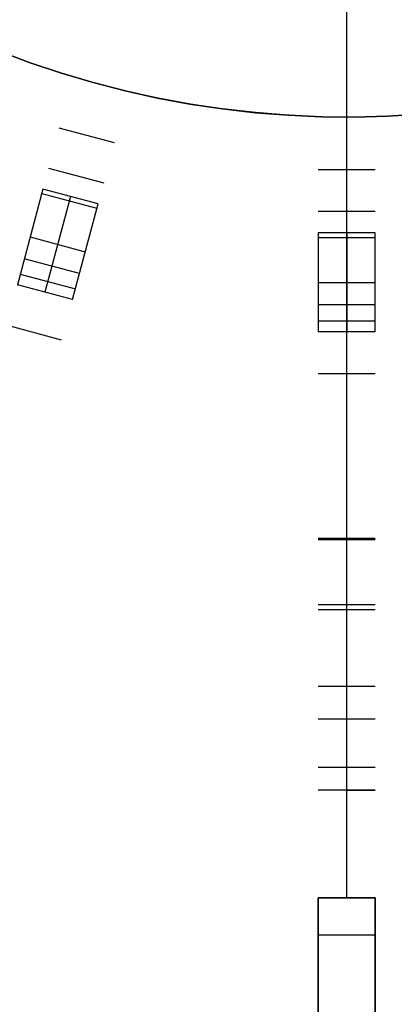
# Model space of a CAD drawing. Header units: millimetres. Extents: x 219 to 1209, y -2752 to -1762.
# Tile 7 of 27: x 645 to 724, y -2643 to -2437. Entities that reach past the tile are written whole.
import ezdxf

# ---------------------------------------------------------------- set-up
doc = ezdxf.new("R2010")
doc.units = ezdxf.units.MM

msp = doc.modelspace()

# ---------------------------------------------------------------- linework, layer by layer
at = {"extrusion": (-2.49999999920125e-05, 3.291312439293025e-06, 0.9999999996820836)}
msp.add_lwpolyline([(914.1055923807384, -2257.146629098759), (913.9849976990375, -2264.090931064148), (913.6233590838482, -2271.026858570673), (913.0211126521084, -2277.946047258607), (912.1789846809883, -2284.840152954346), (911.0979907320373, -2291.700861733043), (909.779434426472, -2298.519899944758), (908.224905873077, -2305.289044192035), (906.4362797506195, -2312.000131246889), (904.4157130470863, -2318.64506789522), (902.1656424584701, -2325.215840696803), (899.688781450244, -2331.704525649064), (896.988116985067, -2338.103297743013), (894.0669059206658, -2344.404440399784), (890.928671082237, -2350.600354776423), (887.5771970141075, -2356.683568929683), (884.0165254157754, -2362.646746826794), (880.2509502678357, -2368.482697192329), (876.2850126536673, -2374.184382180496), (872.1234952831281, -2379.74492586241), (867.7714167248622, -2385.157622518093), (863.2340253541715, -2390.415944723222), (858.5167930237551, -2395.513551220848), (853.6254084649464, -2400.444294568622), (848.5657704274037, -2405.202228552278), (843.3439805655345, -2409.781615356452), (837.9663360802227, -2414.176932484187), (832.4393221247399, -2418.382879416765), (826.7696039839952, -2422.394384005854), (820.9640190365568, -2426.206608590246), (815.0295685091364, -2429.814955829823), (808.9734090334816, -2433.215074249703), (802.80284401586, -2436.402863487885), (796.5253148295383, -2439.374479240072), (790.148391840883, -2442.126337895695), (783.6797652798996, -2444.655120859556), (777.1272359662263, -2446.957778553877), (770.4987059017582, -2449.031534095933), (763.8021687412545, -2450.873886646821), (757.0457001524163, -2452.482614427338), (750.237448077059, -2453.855777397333), (743.38562290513, -2454.991719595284), (736.4984875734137, -2455.889071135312), (729.5843476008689, -2456.546749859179), (722.651541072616, -2456.963962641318), (715.7084285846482, -2457.140206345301), (708.7633831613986, -2457.075268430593), (701.824780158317, -2456.769227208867), (694.9009871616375, -2456.222451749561), (688.000353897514, -2455.435601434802), (681.1312021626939, -2454.409625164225), (674.3018157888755, -2453.145760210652), (667.5204306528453, -2451.645530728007), (660.7952247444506, -2449.910745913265), (654.1343083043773, -2447.943497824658), (647.5457140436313, -2445.746158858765), (641.0373874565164, -2443.321378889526), (634.6171772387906, -2440.672082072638), (628.292825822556, -2437.801463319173), (622.0719600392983, -2434.712984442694), (615.9620819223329, -2431.410369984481), (609.9705596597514, -2427.897602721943), (604.1046187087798, -2424.178918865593), (598.3713330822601, -2420.258802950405), (592.7776168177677, -2416.141982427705), (587.3302156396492, -2411.833421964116), (582.0356988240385, -2407.338317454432), (576.9004512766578, -2402.662089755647), (571.9306658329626, -2397.810378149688), (567.1323357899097, -2392.789033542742), (562.5112476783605, -2387.604111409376), (558.0729742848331, -2382.261864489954), (553.8228679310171, -2376.768735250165), (549.7660540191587, -2371.131348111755), (545.9074248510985, -2365.35650146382), (542.2516337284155, -2359.451159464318), (538.8030893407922, -2353.422443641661), (535.56595044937, -2347.277624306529), (532.5441208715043, -2341.024111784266), (529.7412447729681, -2334.669447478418), (527.1607022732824, -2328.221294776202), (524.8056053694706, -2321.687429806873), (522.678794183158, -2315.075732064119), (520.7828335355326, -2308.394174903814), (519.1200098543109, -2301.650815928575), (517.6923284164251, -2294.853787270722), (516.5015109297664, -2288.011285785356), (515.5489934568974, -2281.131563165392), (514.8359246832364, -2274.222915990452), (514.3631645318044, -2267.293675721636), (514.1312831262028, -2260.352198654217), (514.1405601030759, -2253.406855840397), (514.3909842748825, -2246.466022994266), (514.882253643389, -2239.538070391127), (515.6137757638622, -2232.631352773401), (516.5846684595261, -2225.754199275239), (517.7937608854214, -2218.914903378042), (519.2395949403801, -2212.121712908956), (520.9204270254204, -2205.38282009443)], dxfattribs=at)
at = {"extrusion": (2.499999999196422e-05, -3.291312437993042e-06, 0.9999999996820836)}
msp.add_lwpolyline([(520.9334770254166, -2205.384538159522), (519.2526449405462, -2212.123430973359), (517.806810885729, -2218.916621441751), (516.5977184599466, -2225.755917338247), (515.6268257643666, -2232.633070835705), (514.8953036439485, -2239.539788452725), (514.4040342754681, -2246.467741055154), (514.1536101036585, -2253.408573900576), (514.1443331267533, -2260.353916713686), (514.3762145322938, -2267.295393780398), (514.8489746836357, -2274.224634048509), (515.5620434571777, -2281.133281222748), (516.514560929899, -2288.013003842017), (517.7053784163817, -2294.855505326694), (519.1330598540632, -2301.652533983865), (520.7958835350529, -2308.395892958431), (522.6918441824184, -2315.077450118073), (524.8186553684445, -2321.689147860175), (527.1737522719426, -2328.223012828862), (529.7542947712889, -2334.67116553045), (532.5571708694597, -2341.025829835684), (535.579000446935, -2347.279342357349), (538.8161393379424, -2353.424161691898), (542.2646837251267, -2359.452877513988), (545.9204748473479, -2365.358219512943), (549.7791040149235, -2371.133066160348), (553.8359179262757, -2376.77045329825), (558.0860242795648, -2382.26358253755), (562.524297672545, -2387.605829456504), (567.1453857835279, -2392.790751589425), (571.9437158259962, -2397.812096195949), (576.9135012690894, -2402.66380780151), (582.0487488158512, -2407.340035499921), (587.343265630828, -2411.835140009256), (592.7906668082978, -2416.143700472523), (598.3843830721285, -2420.260520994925), (604.1176686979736, -2424.180636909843), (609.9836096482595, -2427.899320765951), (615.9751319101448, -2431.412088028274), (622.0850100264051, -2434.7147024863), (628.3058758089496, -2437.803181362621), (634.6302272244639, -2440.673800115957), (641.0504374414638, -2443.323096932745), (647.5587640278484, -2445.747876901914), (654.1473582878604, -2447.945215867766), (660.8082747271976, -2449.912463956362), (667.533480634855, -2451.647248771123), (674.3148657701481, -2453.147478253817), (681.1442521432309, -2454.411343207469), (688.0134038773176, -2455.437319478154), (694.9140371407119, -2456.224169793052), (701.8378301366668, -2456.770945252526), (708.7764331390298, -2457.07698647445), (715.7214785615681, -2457.141924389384), (722.664591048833, -2456.965680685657), (729.5973975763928, -2456.548467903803), (736.5115375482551, -2455.890789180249), (743.3986728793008, -2454.993437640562), (750.250498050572, -2453.857495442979), (757.0587501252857, -2452.484332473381), (763.8152187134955, -2450.875604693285), (770.5117558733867, -2449.033252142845), (777.1402859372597, -2446.959496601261), (783.6928152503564, -2444.656838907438), (790.1614418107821, -2442.128055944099), (796.5383647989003, -2439.37619728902), (802.8158939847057, -2436.4045815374), (808.9864590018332, -2433.216792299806), (815.0426184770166, -2429.816673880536), (820.9770690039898, -2426.208326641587), (826.7826539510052, -2422.396102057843), (832.4523720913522, -2418.38459746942), (837.9793860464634, -2414.178650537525), (843.3570305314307, -2409.783333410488), (848.5788203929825, -2405.203946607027), (853.6384584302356, -2400.446012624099), (858.5298429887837, -2395.515269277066), (863.2470753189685, -2390.417662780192), (867.7844666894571, -2385.159340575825), (872.1365452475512, -2379.746643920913), (876.2980626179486, -2374.186100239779), (880.2640002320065, -2368.484415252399), (884.0295753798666, -2362.648464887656), (887.5902469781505, -2356.685286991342), (890.9417210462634, -2350.602072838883), (894.0799558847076, -2344.406158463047), (897.001166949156, -2338.105015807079), (899.7018314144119, -2331.706243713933), (902.1786924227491, -2325.217558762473), (904.4287630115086, -2318.64678596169), (906.4493297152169, -2312.001849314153), (908.2379558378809, -2305.290762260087), (909.7924843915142, -2298.521618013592), (911.1110406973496, -2291.702579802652), (912.1920346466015, -2284.84187102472), (913.0341626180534, -2277.947765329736), (913.6364090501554, -2271.028576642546), (913.9980476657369, -2264.092649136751), (914.1186423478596, -2257.148347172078)], dxfattribs=at)
for points in [[(714.1119674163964, -2621.147468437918), (714.1119674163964, -2267.147468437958)], [(714.1119674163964, -2621.147468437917), (714.1119674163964, -2267.147468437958)], [(729.7172682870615, -2456.53772543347), (722.7876770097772, -2456.959209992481), (715.8476321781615, -2457.139936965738), (708.9054960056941, -2457.079688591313), (701.9696332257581, -2456.778537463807), (695.0484010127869, -2456.23684644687), (688.1501389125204, -2455.455268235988), (681.2831587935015, -2454.43474457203), (674.4557348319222, -2453.176505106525), (667.6760935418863, -2451.682065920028), (660.9524038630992, -2449.95322769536), (654.2927673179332, -2447.992073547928), (647.7052082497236, -2445.80096651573), (641.1976641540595, -2443.38254671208), (634.7779761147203, -2440.739728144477), (628.4538793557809, -2437.875695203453), (622.2329939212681, -2434.793898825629)], [(714.1119674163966, -2621.147468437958), (714.1119674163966, -2457.147468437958)], [(714.1119674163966, -2621.147468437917), (714.1119674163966, -2457.147468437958)], [(665.2748175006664, -2462.592413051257), (653.6837075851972, -2459.486584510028)], [(651.4373379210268, -2467.870150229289), (663.0284478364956, -2470.975978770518)], [(720.1119674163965, -2468.232030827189), (708.1119674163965, -2468.232030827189)], [(650.2576525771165, -2472.272795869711), (644.8767881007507, -2492.354455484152)], [(661.8487624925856, -2475.378624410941), (650.2576525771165, -2472.272795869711)], [(650.012334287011, -2473.188336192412), (661.6034442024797, -2476.294164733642)], [(656.053207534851, -2473.825710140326), (650.672343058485, -2493.907369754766)], [(656.4678980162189, -2495.460284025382), (661.8487624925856, -2475.378624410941)], [(708.1119674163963, -2476.911336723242), (720.1119674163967, -2476.911336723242)], [(647.5672203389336, -2482.313625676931), (659.1583302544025, -2485.419454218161)], [(708.1119674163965, -2481.469290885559), (708.1119674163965, -2502.259354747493)], [(720.1119674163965, -2481.469290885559), (708.1119674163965, -2481.469290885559)], [(708.1119674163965, -2482.417127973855), (720.1119674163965, -2482.417127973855)], [(714.1119674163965, -2481.469290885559), (714.1119674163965, -2502.259354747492)], [(720.1119674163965, -2502.259354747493), (720.1119674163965, -2481.469290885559)], [(657.9320709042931, -2489.995916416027), (646.340960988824, -2486.890087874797)], [(645.4770838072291, -2490.11412140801), (657.0681937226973, -2493.21994994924)], [(656.4678980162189, -2495.460284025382), (644.8767881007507, -2492.354455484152)], [(708.1119674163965, -2491.864322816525), (720.1119674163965, -2491.864322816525)], [(720.1119674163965, -2496.602225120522), (708.1119674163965, -2496.602225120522)], [(654.1875765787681, -2503.970559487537), (642.5964666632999, -2500.864730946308)], [(708.1119674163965, -2499.939990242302), (720.1119674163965, -2499.939990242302)], [(720.1119674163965, -2502.259354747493), (708.1119674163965, -2502.259354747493)], [(720.1119674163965, -2511.069840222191), (708.1119674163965, -2511.069840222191)], [(708.1119674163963, -2545.597895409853), (720.1119674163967, -2545.597895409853)], [(720.1119674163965, -2545.90382899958), (708.1119674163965, -2545.90382899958)], [(720.1119674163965, -2559.597895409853), (708.1119674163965, -2559.597895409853)], [(714.1119674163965, -2593.742869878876), (714.1119674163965, -2559.597895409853)], [(708.1119674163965, -2560.543729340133), (720.1119674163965, -2560.543729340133)], [(708.1119674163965, -2576.670382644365), (720.1119674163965, -2576.670382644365)], [(708.1119674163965, -2583.525648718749), (720.1119674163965, -2583.525648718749)], [(720.1119674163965, -2593.742869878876), (708.1119674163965, -2593.742869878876)], [(720.1119674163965, -2598.470462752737), (708.1119674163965, -2598.470462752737)], [(714.1119674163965, -2598.470462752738), (720.1119674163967, -2598.470462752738)], [(720.1119674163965, -2621.147468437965), (708.1119674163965, -2621.147468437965)], [(720.1119674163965, -2621.147468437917), (708.1119674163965, -2621.147468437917)], [(720.1119674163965, -2621.147468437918), (708.1119674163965, -2621.147468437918)], [(720.1119674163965, -2621.147468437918), (708.1119674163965, -2621.147468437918)], [(708.1119674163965, -2645.147468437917), (708.1119674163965, -2621.147468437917)], [(708.1119674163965, -2621.147468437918), (708.1119674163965, -2645.147468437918)], [(720.1119674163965, -2621.147468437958), (708.1119674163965, -2621.147468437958)], [(720.1119674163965, -2621.147468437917), (708.1119674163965, -2621.147468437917)], [(708.1119674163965, -2645.147468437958), (708.1119674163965, -2621.147468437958)], [(708.1119674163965, -2645.147468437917), (708.1119674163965, -2621.147468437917)], [(708.1119674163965, -2621.147468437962), (720.1119674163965, -2621.147468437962)], [(708.1119674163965, -2621.147468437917), (720.1119674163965, -2621.147468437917)], [(708.1119674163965, -2621.147468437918), (720.1119674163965, -2621.147468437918)], [(708.1119674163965, -2621.147468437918), (708.1119674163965, -2737.60635386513)], [(720.1119674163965, -2621.147468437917), (720.1119674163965, -2645.147468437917)], [(720.1119674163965, -2645.147468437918), (720.1119674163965, -2621.147468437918)], [(720.1119674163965, -2621.147468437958), (720.1119674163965, -2645.147468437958)], [(720.1119674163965, -2645.147468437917), (720.1119674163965, -2621.147468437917)], [(720.1119674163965, -2621.147468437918), (720.1119674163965, -2737.606353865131)], [(708.1119674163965, -2628.861170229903), (720.1119674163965, -2628.861170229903)]]:
    msp.add_lwpolyline(points)
at = {"extrusion": (1, 0, 0)}
for points in [[(-2457.147468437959, -254.99), (-2457.147468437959, -267.01)], [(-2468.232030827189, -18.55795416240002), (-2468.082323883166, -18.09745219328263), (-2467.948631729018, -17.63204845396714), (-2467.83111430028, -17.16229970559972), (-2467.729912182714, -16.68876790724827), (-2467.64514644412, -16.21201954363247), (-2467.576918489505, -15.73262494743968), (-2467.525309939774, -15.25115761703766), (-2467.490382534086, -14.76819353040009), (-2467.472178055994, -14.28431045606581), (-2467.470718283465, -13.80008726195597), (-2467.486004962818, -13.31610322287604), (-2467.518019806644, -12.83293732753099), (-2467.566724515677, -12.35116758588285), (-2467.632060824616, -11.87137033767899), (-2467.713950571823, -11.39411956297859), (-2467.812295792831, -10.91998619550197), (-2467.926978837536, -10.44953743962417), (-2468.057862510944, -9.98333609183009), (-2468.204790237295, -9.521939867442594), (-2468.367586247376, -9.065900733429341), (-2468.546055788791, -8.615764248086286), (-2468.739985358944, -8.172068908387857), (-2468.949142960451, -7.735345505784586), (-2469.17327837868, -7.306116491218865), (-2469.412123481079, -6.88489535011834), (-2469.665392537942, -6.472185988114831), (-2469.93278256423, -6.068482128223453), (-2470.21397368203, -5.674266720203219), (-2470.50862950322, -5.290011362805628), (-2470.816397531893, -4.916175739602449), (-2471.13690958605, -4.553207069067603), (-2471.469782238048, -4.201539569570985), (-2471.814617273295, -3.86159393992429), (-2472.171002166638, -3.533776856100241), (-2472.53851057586, -3.218480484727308), (-2472.916702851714, -2.916082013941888), (-2473.305126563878, -2.626943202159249), (-2473.703317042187, -2.351409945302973), (-2474.110797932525, -2.089811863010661), (-2474.527081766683, -1.842461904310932), (-2474.951670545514, -1.609655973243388), (-2475.384056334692, -1.391672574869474), (-2475.823721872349, -1.188772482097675), (-2476.270141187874, -1.001198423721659), (-2476.722780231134, -0.8291747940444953), (-2477.181097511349, -0.6729073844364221), (-2477.644544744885, -0.5325831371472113), (-2478.112567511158, -0.4083699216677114), (-2478.584605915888, -0.3004163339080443), (-2479.060095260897, -0.20885151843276), (-2479.538466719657, -0.1337850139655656), (-2480.019148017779, -0.07530662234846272), (-2480.501564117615, -0.03348630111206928), (-2480.985137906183, -0.008374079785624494), (-2481.469290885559, -4.68123317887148e-11)], [(-2496.602225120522, -100.9509810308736), (-2468.232030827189, -18.55795416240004)], [(-2468.232030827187, -18.55795416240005), (-2468.082323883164, -18.09745219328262), (-2467.948631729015, -17.63204845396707), (-2467.831114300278, -17.1622997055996), (-2467.729912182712, -16.6887679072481), (-2467.645146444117, -16.21201954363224), (-2467.576918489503, -15.7326249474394), (-2467.525309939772, -15.25115761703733), (-2467.490382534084, -14.76819353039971), (-2467.472178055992, -14.28431045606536), (-2467.470718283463, -13.80008726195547), (-2467.486004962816, -13.31610322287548), (-2467.518019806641, -12.83293732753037), (-2467.566724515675, -12.35116758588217), (-2467.632060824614, -11.87137033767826), (-2467.713950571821, -11.3941195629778), (-2467.812295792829, -10.91998619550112), (-2467.926978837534, -10.44953743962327), (-2468.057862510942, -9.983336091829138), (-2468.204790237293, -9.52193986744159), (-2468.367586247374, -9.06590073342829), (-2468.546055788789, -8.615764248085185), (-2468.739985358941, -8.172068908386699), (-2468.949142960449, -7.735345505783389), (-2469.173278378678, -7.306116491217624), (-2469.412123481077, -6.884895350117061), (-2469.66539253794, -6.472185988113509), (-2469.932782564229, -6.06848212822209), (-2470.213973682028, -5.674266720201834), (-2470.508629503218, -5.290011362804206), (-2470.816397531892, -4.916175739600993), (-2471.136909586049, -4.553207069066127), (-2471.469782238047, -4.201539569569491), (-2471.814617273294, -3.861593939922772), (-2472.171002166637, -3.533776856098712), (-2472.538510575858, -3.218480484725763), (-2472.916702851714, -2.916082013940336), (-2473.305126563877, -2.626943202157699), (-2473.703317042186, -2.351409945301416), (-2474.110797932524, -2.08981186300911), (-2474.527081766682, -1.842461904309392), (-2474.951670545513, -1.609655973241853), (-2475.384056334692, -1.391672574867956), (-2475.823721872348, -1.188772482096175), (-2476.270141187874, -1.001198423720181), (-2476.722780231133, -0.829174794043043), (-2477.181097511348, -0.6729073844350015), (-2477.644544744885, -0.5325831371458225), (-2478.112567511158, -0.4083699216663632), (-2478.584605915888, -0.3004163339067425), (-2479.060095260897, -0.2088515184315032), (-2479.538466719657, -0.1337850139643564), (-2480.019148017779, -0.07530662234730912), (-2480.501564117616, -0.03348630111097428), (-2480.985137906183, -0.00837407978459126), (-2481.469290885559, -4.584599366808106e-11)], [(-2496.602225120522, -100.9509810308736), (-2468.232030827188, -18.55795416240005)], [(-2481.469290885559, -3.090327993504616e-11), (-2480.985137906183, -0.008374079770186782), (-2480.501564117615, -0.03348630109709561), (-2480.019148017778, -0.07530662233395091), (-2479.538466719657, -0.133785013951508), (-2479.060095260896, -0.2088515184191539), (-2478.584605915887, -0.3004163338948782), (-2478.112567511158, -0.4083699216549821), (-2477.644544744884, -0.5325831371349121), (-2477.181097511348, -0.6729073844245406), (-2476.722780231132, -0.8291747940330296), (-2476.270141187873, -1.001198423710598), (-2475.823721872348, -1.188772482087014), (-2475.384056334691, -1.3916725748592), (-2474.951670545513, -1.609655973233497), (-2474.527081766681, -1.842461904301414), (-2474.110797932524, -2.089811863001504), (-2473.703317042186, -2.351409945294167), (-2473.305126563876, -2.626943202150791), (-2472.916702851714, -2.916082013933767), (-2472.538510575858, -3.218480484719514), (-2472.171002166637, -3.533776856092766), (-2471.814617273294, -3.861593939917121), (-2471.469782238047, -4.201539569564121), (-2471.13690958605, -4.553207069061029), (-2470.816397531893, -4.916175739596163), (-2470.508629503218, -5.290011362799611), (-2470.213973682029, -5.674266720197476), (-2469.932782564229, -6.068482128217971), (-2469.665392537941, -6.472185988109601), (-2469.412123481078, -6.884895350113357), (-2469.173278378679, -7.306116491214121), (-2468.94914296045, -7.735345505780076), (-2468.739985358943, -8.17206890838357), (-2468.54605578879, -8.615764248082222), (-2468.367586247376, -9.065900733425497), (-2468.204790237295, -9.521939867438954), (-2468.057862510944, -9.983336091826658), (-2467.926978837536, -10.44953743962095), (-2467.81229579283, -10.91998619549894), (-2467.713950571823, -11.39411956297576), (-2467.632060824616, -11.87137033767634), (-2467.566724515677, -12.35116758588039), (-2467.518019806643, -12.83293732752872), (-2467.486004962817, -13.31610322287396), (-2467.470718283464, -13.80008726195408), (-2467.472178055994, -14.2843104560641), (-2467.490382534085, -14.76819353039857), (-2467.525309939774, -15.25115761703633), (-2467.576918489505, -15.73262494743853), (-2467.645146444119, -16.21201954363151), (-2467.729912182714, -16.6887679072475), (-2467.83111430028, -17.16229970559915), (-2467.948631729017, -17.63204845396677), (-2468.082323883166, -18.09745219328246), (-2468.232030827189, -18.55795416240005)], [(-2468.232030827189, -18.55795416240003), (-2496.602225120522, -100.9509810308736)], [(-2499.939990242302, -106.292521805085), (-2499.62437139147, -105.9665032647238), (-2499.31948379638, -105.6304275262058), (-2499.025647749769, -105.2846476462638), (-2498.743171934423, -104.9295268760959), (-2498.472353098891, -104.5654382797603), (-2498.213475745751, -104.1927643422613), (-2497.966811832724, -103.8118965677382), (-2497.73262048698, -103.4232350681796), (-2497.511147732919, -103.0271881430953), (-2497.302626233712, -102.6241718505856), (-2497.107275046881, -102.2146095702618), (-2496.925299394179, -101.7989315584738), (-2496.756890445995, -101.3775744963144), (-2496.602225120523, -100.9509810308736)], [(-2499.939990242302, -106.292521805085), (-2499.624371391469, -105.9665032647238), (-2499.319483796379, -105.6304275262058), (-2499.025647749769, -105.2846476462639), (-2498.743171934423, -104.929526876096), (-2498.472353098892, -104.5654382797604), (-2498.213475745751, -104.1927643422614), (-2497.966811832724, -103.8118965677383), (-2497.732620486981, -103.4232350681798), (-2497.511147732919, -103.0271881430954), (-2497.302626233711, -102.6241718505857), (-2497.107275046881, -102.2146095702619), (-2496.92529939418, -101.7989315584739), (-2496.756890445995, -101.3775744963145), (-2496.602225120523, -100.9509810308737)], [(-2499.939990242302, -106.292521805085), (-2499.62437139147, -105.9665032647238), (-2499.31948379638, -105.6304275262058), (-2499.025647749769, -105.2846476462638), (-2498.743171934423, -104.9295268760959), (-2498.472353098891, -104.5654382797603), (-2498.213475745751, -104.1927643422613), (-2497.966811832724, -103.8118965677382), (-2497.73262048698, -103.4232350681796), (-2497.511147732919, -103.0271881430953), (-2497.302626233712, -102.6241718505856), (-2497.107275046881, -102.2146095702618), (-2496.925299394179, -101.7989315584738), (-2496.756890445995, -101.3775744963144), (-2496.602225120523, -100.9509810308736)], [(-2621.147468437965, -227.4999999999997), (-2499.939990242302, -106.292521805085)], [(-2621.147468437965, -227.4999999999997), (-2499.939990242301, -106.2925218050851)], [(-2499.939990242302, -106.292521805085), (-2621.147468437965, -227.4999999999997)], [(-2502.259354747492, 3.810285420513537e-13), (-2502.735737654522, -0.008107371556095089), (-2503.211568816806, -0.03242009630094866), (-2503.686297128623, -0.07291001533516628), (-2504.159372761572, -0.1295302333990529), (-2504.630247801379, -0.2022151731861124), (-2505.098376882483, -0.2908806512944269), (-2505.563217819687, -0.3954239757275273), (-2506.024232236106, -0.5157240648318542), (-2506.480886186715, -0.6516415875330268), (-2506.932650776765, -0.8030191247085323), (-2507.379002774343, -0.9696813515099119), (-2507.819425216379, -1.151435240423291), (-2508.253408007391, -1.348070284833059), (-2508.680448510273, -1.559358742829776), (-2509.10005212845, -1.785055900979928), (-2509.511732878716, -2.024900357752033), (-2509.915013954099, -2.278614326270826), (-2510.309428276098, -2.545903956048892), (-2510.694519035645, -2.826459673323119), (-2511.06984022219, -3.11995653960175)], [(-2502.259354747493, 4.796163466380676e-13), (-2502.735737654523, -0.008107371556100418), (-2503.211568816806, -0.03242009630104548), (-2503.686297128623, -0.07291001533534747), (-2504.159372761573, -0.1295302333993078), (-2504.630247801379, -0.2022151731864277), (-2505.098376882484, -0.2908806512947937), (-2505.563217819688, -0.3954239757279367), (-2506.024232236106, -0.5157240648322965), (-2506.480886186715, -0.65164158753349), (-2506.932650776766, -0.8030191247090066), (-2507.379002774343, -0.9696813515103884), (-2507.819425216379, -1.151435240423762), (-2508.253408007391, -1.348070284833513), (-2508.680448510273, -1.559358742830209), (-2509.10005212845, -1.785055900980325), (-2509.511732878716, -2.024900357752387), (-2509.9150139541, -2.27861432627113), (-2510.309428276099, -2.545903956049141), (-2510.694519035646, -2.826459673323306), (-2511.06984022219, -3.119956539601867)], [(-2511.069840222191, -3.119956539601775), (-2510.694519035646, -2.826459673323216), (-2510.309428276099, -2.545903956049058), (-2509.9150139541, -2.27861432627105), (-2509.511732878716, -2.024900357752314), (-2509.10005212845, -1.785055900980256), (-2508.680448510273, -1.559358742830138), (-2508.253408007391, -1.348070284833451), (-2507.81942521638, -1.151435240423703), (-2507.379002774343, -0.9696813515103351), (-2506.932650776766, -0.8030191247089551), (-2506.480886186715, -0.6516415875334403), (-2506.024232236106, -0.5157240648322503), (-2505.563217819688, -0.3954239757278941), (-2505.098376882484, -0.2908806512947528), (-2504.630247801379, -0.2022151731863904), (-2504.159372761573, -0.1295302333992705), (-2503.686297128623, -0.07291001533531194), (-2503.211568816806, -0.03242009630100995), (-2502.735737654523, -0.008107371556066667), (-2502.259354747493, 5.133671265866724e-13)], [(-2511.069840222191, -3.119956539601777), (-2746.652500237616, -193.8910331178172)], [(-2511.069840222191, -3.119956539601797), (-2746.652500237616, -193.8910331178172)], [(-2746.652500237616, -193.8910331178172), (-2511.069840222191, -3.119956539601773)], [(-2559.597895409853, -814.9042553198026), (-2559.118694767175, -814.8960517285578), (-2558.640055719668, -814.8714505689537), (-2558.162539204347, -814.8304806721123), (-2557.686704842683, -814.7731900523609), (-2557.213110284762, -814.69964585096), (-2556.742310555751, -814.6099342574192), (-2556.274857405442, -814.5041604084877), (-2555.811298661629, -814.3824482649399), (-2555.352177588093, -814.2449404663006), (-2554.89803224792, -814.0917981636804), (-2554.449394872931, -813.9232008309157), (-2554.006791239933, -813.7393460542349), (-2553.570740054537, -813.5404493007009), (-2553.141752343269, -813.3267436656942), (-2552.720330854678, -813.09847959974), (-2552.30696947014, -812.8559246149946), (-2551.90215262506, -812.5993629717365), (-2551.506354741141, -812.3290953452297), (-2551.120039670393, -812.0454384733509), (-2550.743660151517, -811.74872478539), (-2550.377657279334, -811.4393020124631), (-2550.022459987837, -811.1175327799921), (-2549.67848454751, -810.7837941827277), (-2549.346134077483, -810.4384773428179), (-2549.025798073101, -810.0819869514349), (-2548.717851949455, -809.7147407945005), (-2548.422656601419, -809.3371692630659), (-2548.140557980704, -808.9497148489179), (-2547.871886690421, -808.5528316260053), (-2547.616957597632, -808.1469847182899), (-2547.37606946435, -807.7326497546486), (-2547.149504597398, -807.3103123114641), (-2546.937528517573, -806.8804673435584), (-2546.740389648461, -806.4436186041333), (-2546.558319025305, -806.0002780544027), (-2546.391530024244, -805.5509652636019), (-2546.240218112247, -805.0962068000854), (-2546.10456061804, -804.6365356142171), (-2545.984716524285, -804.1724904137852), (-2545.88082628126, -803.7046150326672), (-2545.793011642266, -803.2334577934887), (-2545.72137552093, -802.7595708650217), (-2545.666001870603, -802.2835096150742), (-2545.626955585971, -801.8058319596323), (-2545.604282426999, -801.3270977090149), (-2545.598008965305, -800.8478679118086), (-2545.608142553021, -800.3687041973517), (-2545.634671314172, -799.8901681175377), (-2545.6775641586, -799.4128204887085), (-2545.736770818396, -798.9372207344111), (-2545.812221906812, -798.4639262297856), (-2545.903828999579, -797.9934916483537)], [(-2545.90382899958, -797.9934916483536), (-2621.147468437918, -444.0000000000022)], [(-2559.597895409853, -814.9042553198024), (-2559.118694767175, -814.8960517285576), (-2558.640055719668, -814.8714505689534), (-2558.162539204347, -814.8304806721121), (-2557.686704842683, -814.7731900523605), (-2557.213110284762, -814.6996458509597), (-2556.742310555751, -814.6099342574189), (-2556.274857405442, -814.5041604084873), (-2555.811298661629, -814.3824482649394), (-2555.352177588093, -814.2449404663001), (-2554.89803224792, -814.0917981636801), (-2554.449394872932, -813.9232008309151), (-2554.006791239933, -813.7393460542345), (-2553.570740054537, -813.5404493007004), (-2553.141752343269, -813.3267436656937), (-2552.720330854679, -813.0984795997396), (-2552.30696947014, -812.8559246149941), (-2551.90215262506, -812.5993629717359), (-2551.506354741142, -812.3290953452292), (-2551.120039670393, -812.0454384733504), (-2550.743660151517, -811.7487247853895), (-2550.377657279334, -811.4393020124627), (-2550.022459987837, -811.1175327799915), (-2549.67848454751, -810.7837941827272), (-2549.346134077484, -810.4384773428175), (-2549.025798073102, -810.0819869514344), (-2548.717851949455, -809.7147407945), (-2548.422656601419, -809.3371692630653), (-2548.140557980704, -808.9497148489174), (-2547.871886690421, -808.552831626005), (-2547.616957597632, -808.1469847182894), (-2547.37606946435, -807.7326497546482), (-2547.149504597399, -807.3103123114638), (-2546.937528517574, -806.880467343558), (-2546.740389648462, -806.443618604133), (-2546.558319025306, -806.0002780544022), (-2546.391530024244, -805.5509652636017), (-2546.240218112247, -805.0962068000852), (-2546.104560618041, -804.6365356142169), (-2545.984716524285, -804.1724904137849), (-2545.880826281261, -803.7046150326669), (-2545.793011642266, -803.2334577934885), (-2545.72137552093, -802.7595708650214), (-2545.666001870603, -802.283509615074), (-2545.626955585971, -801.8058319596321), (-2545.604282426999, -801.3270977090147), (-2545.598008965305, -800.8478679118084), (-2545.608142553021, -800.3687041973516), (-2545.634671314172, -799.8901681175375), (-2545.6775641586, -799.4128204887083), (-2545.736770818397, -798.9372207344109), (-2545.812221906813, -798.4639262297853), (-2545.90382899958, -797.9934916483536)], [(-2545.90382899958, -797.9934916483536), (-2621.147468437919, -444.0000000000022)], [(-2545.90382899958, -797.9934916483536), (-2545.812221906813, -798.4639262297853), (-2545.736770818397, -798.937220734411), (-2545.6775641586, -799.4128204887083), (-2545.634671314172, -799.8901681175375), (-2545.608142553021, -800.3687041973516), (-2545.598008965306, -800.8478679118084), (-2545.604282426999, -801.3270977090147), (-2545.626955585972, -801.8058319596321), (-2545.666001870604, -802.283509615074), (-2545.72137552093, -802.7595708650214), (-2545.793011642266, -803.2334577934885), (-2545.880826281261, -803.7046150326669), (-2545.984716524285, -804.1724904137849), (-2546.104560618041, -804.6365356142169), (-2546.240218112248, -805.096206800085), (-2546.391530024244, -805.5509652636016), (-2546.558319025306, -806.0002780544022), (-2546.740389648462, -806.443618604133), (-2546.937528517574, -806.8804673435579), (-2547.149504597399, -807.3103123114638), (-2547.37606946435, -807.732649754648), (-2547.616957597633, -808.1469847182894), (-2547.871886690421, -808.5528316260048), (-2548.140557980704, -808.9497148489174), (-2548.422656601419, -809.3371692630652), (-2548.717851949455, -809.7147407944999), (-2549.025798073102, -810.0819869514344), (-2549.346134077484, -810.4384773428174), (-2549.67848454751, -810.7837941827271), (-2550.022459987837, -811.1175327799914), (-2550.377657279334, -811.4393020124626), (-2550.743660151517, -811.7487247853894), (-2551.120039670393, -812.0454384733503), (-2551.506354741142, -812.3290953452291), (-2551.90215262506, -812.5993629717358), (-2552.30696947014, -812.855924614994), (-2552.720330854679, -813.0984795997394), (-2553.141752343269, -813.3267436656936), (-2553.570740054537, -813.5404493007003), (-2554.006791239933, -813.7393460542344), (-2554.449394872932, -813.9232008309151), (-2554.89803224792, -814.09179816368), (-2555.352177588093, -814.2449404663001), (-2555.811298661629, -814.3824482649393), (-2556.274857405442, -814.5041604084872), (-2556.742310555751, -814.6099342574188), (-2557.213110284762, -814.6996458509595), (-2557.686704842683, -814.7731900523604), (-2558.162539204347, -814.830480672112), (-2558.640055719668, -814.8714505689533), (-2559.118694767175, -814.8960517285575), (-2559.597895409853, -814.9042553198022)], [(-2621.147468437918, -444.0000000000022), (-2545.90382899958, -797.9934916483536)], [(-2593.742869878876, -814.904255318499), (-2559.597895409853, -814.9042553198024)], [(-2559.597895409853, -814.9042553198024), (-2593.742869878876, -814.904255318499)], [(-2598.470462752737, -811.5320960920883), (-2598.411640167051, -811.6938317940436), (-2598.347286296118, -811.8534473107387), (-2598.277477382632, -812.0107535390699), (-2598.2022961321, -812.1655641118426), (-2598.121831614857, -812.3176956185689), (-2598.036179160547, -812.466967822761), (-2597.945440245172, -812.6132038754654), (-2597.84972237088, -812.7562305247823), (-2597.749138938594, -812.8958783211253), (-2597.643809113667, -813.0319818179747), (-2597.533857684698, -813.1643797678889), (-2597.419414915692, -813.2929153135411), (-2597.300616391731, -813.4174361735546), (-2597.177602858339, -813.5377948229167), (-2597.050520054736, -813.6538486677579), (-2596.919518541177, -813.7654602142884), (-2596.784753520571, -813.8724972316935), (-2596.646384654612, -813.9748329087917), (-2596.504575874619, -814.0723460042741), (-2596.359495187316, -814.1649209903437), (-2596.211314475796, -814.252448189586), (-2596.060209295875, -814.3348239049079), (-2595.906358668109, -814.4119505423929), (-2595.749944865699, -814.4837367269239), (-2595.591153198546, -814.5500974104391), (-2595.430171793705, -814.6109539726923), (-2595.267191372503, -814.6662343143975), (-2595.102405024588, -814.7158729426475), (-2594.93600797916, -814.7598110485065), (-2594.768197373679, -814.7979965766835), (-2594.599172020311, -814.830384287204), (-2594.429132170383, -814.8569358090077), (-2594.258279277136, -814.877619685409), (-2594.086815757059, -814.8924114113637), (-2593.914944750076, -814.9012934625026), (-2593.742869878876, -814.9042553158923)], [(-2598.470462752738, -811.5320960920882), (-2598.411640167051, -811.6938317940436), (-2598.347286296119, -811.8534473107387), (-2598.277477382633, -812.0107535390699), (-2598.202296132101, -812.1655641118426), (-2598.121831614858, -812.317695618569), (-2598.036179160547, -812.4669678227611), (-2597.945440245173, -812.6132038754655), (-2597.84972237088, -812.7562305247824), (-2597.749138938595, -812.8958783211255), (-2597.643809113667, -813.0319818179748), (-2597.533857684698, -813.164379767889), (-2597.419414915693, -813.2929153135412), (-2597.300616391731, -813.4174361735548), (-2597.177602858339, -813.5377948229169), (-2597.050520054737, -813.6538486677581), (-2596.919518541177, -813.7654602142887), (-2596.784753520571, -813.8724972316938), (-2596.646384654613, -813.9748329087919), (-2596.504575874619, -814.0723460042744), (-2596.359495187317, -814.1649209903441), (-2596.211314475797, -814.2524481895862), (-2596.060209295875, -814.3348239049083), (-2595.906358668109, -814.4119505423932), (-2595.749944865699, -814.4837367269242), (-2595.591153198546, -814.5500974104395), (-2595.430171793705, -814.6109539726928), (-2595.267191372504, -814.6662343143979), (-2595.102405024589, -814.7158729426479), (-2594.93600797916, -814.759811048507), (-2594.768197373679, -814.7979965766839), (-2594.599172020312, -814.8303842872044), (-2594.429132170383, -814.8569358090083), (-2594.258279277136, -814.8776196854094), (-2594.086815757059, -814.8924114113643), (-2593.914944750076, -814.9012934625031), (-2593.742869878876, -814.9042553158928)], [(-2593.742869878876, -814.9042553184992), (-2593.914944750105, -814.901293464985), (-2594.086815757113, -814.8924114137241), (-2594.258279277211, -814.8776196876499), (-2594.429132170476, -814.8569358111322), (-2594.599172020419, -814.8303842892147), (-2594.768197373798, -814.7979965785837), (-2594.936007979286, -814.7598110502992), (-2595.102405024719, -814.7158729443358), (-2595.267191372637, -814.6662343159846), (-2595.430171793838, -814.6109539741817), (-2595.591153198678, -814.550097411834), (-2595.749944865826, -814.4837367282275), (-2595.906358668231, -814.4119505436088), (-2596.06020929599, -814.3348239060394), (-2596.211314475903, -814.2524481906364), (-2596.359495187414, -814.1649209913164), (-2596.504575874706, -814.0723460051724), (-2596.646384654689, -813.9748329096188), (-2596.784753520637, -813.8724972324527), (-2596.919518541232, -813.7654602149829), (-2597.05052005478, -813.6538486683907), (-2597.177602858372, -813.5377948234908), (-2597.300616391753, -813.4174361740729), (-2597.419414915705, -813.2929153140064), (-2597.533857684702, -813.164379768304), (-2597.643809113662, -813.031981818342), (-2597.749138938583, -812.8958783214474), (-2597.849722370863, -812.7562305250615), (-2597.945440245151, -812.6132038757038), (-2598.036179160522, -812.4669678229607), (-2598.121831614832, -812.3176956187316), (-2598.202296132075, -812.1655641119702), (-2598.277477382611, -812.0107535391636), (-2598.347286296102, -811.8534473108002), (-2598.411640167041, -811.6938317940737), (-2598.470462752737, -811.5320960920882)], [(-2751.079274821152, -368.3239240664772), (-2598.470462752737, -811.5320960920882)], [(-2751.079274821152, -368.3239240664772), (-2598.470462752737, -811.5320960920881)], [(-2598.470462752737, -811.5320960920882), (-2751.079274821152, -368.3239240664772)], [(-2608.863272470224, -82.31151652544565), (-2608.863272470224, -215.215804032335)], [(-2608.863272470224, -501.7925982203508), (-2608.863272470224, -781.3491850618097)], [(-2608.863272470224, -82.31151652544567), (-2608.863272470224, -215.2158040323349)], [(-2608.863272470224, -501.7925982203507), (-2608.863272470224, -781.3491850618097)], [(-2621.147468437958, -254.9999999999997), (-2621.147468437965, -227.4999999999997)], [(-2621.147468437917, -377.0000000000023), (-2621.147468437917, -267.0000000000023)], [(-2621.147468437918, -444.0000000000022), (-2621.147468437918, -389.0000000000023)], [(-2621.147468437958, -254.9999999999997), (-2621.147468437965, -227.4999999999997)], [(-2621.147468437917, -377.0000000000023), (-2621.147468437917, -267.0000000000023)], [(-2621.147468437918, -444.0000000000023), (-2621.147468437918, -389.0000000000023)], [(-2621.147468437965, -227.4999999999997), (-2621.147468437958, -254.9999999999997)], [(-2621.147468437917, -267.0000000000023), (-2621.147468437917, -377.0000000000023)], [(-2621.147468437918, -389.0000000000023), (-2621.147468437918, -444.0000000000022)]]:
    msp.add_lwpolyline(points, dxfattribs=at)
at = {"extrusion": (0.9964435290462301, -0.0265932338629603, -0.07995682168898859)}
msp.add_lwpolyline([(-2468.761403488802, -43.66190990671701), (-2441.171759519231, 38.99575970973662)], dxfattribs=at)
at = {"extrusion": (0.965925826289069, -0.2588190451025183, -3.729328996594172e-14)}
msp.add_lwpolyline([(-2206.495818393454, -18.55795416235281), (-2206.346111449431, -18.09745219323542), (-2206.212419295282, -17.63204845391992), (-2206.094901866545, -17.1622997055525), (-2205.993699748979, -16.68876790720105), (-2205.908934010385, -16.21201954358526), (-2205.84070605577, -15.73262494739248), (-2205.789097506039, -15.25115761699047), (-2205.754170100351, -14.76819353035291), (-2205.735965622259, -14.28431045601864), (-2205.734505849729, -13.80008726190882), (-2205.749792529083, -13.3161032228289), (-2205.781807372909, -12.83293732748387), (-2205.830512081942, -12.35116758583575), (-2205.895848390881, -11.8713703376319), (-2205.977738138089, -11.39411956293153), (-2206.076083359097, -10.91998619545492), (-2206.190766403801, -10.44953743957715), (-2206.321650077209, -9.983336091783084), (-2206.46857780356, -9.52193986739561), (-2206.631373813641, -9.065900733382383), (-2206.809843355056, -8.615764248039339), (-2207.003772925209, -8.172068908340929), (-2207.212930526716, -7.735345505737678), (-2207.437065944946, -7.306116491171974), (-2207.675911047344, -6.884895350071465), (-2207.929180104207, -6.472185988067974), (-2208.196570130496, -6.068482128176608), (-2208.477761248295, -5.674266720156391), (-2208.772417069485, -5.290011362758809), (-2209.080185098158, -4.916175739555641), (-2209.400697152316, -4.553207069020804), (-2209.733569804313, -4.201539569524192), (-2210.078404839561, -3.861593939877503), (-2210.434789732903, -3.533776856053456), (-2210.802298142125, -3.218480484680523), (-2211.18049041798, -2.916082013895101), (-2211.568914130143, -2.62694320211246), (-2211.967104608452, -2.351409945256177), (-2212.374585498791, -2.089811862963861), (-2212.790869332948, -1.842461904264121), (-2213.215458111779, -1.609655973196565), (-2213.647843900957, -1.391672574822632), (-2214.087509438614, -1.188772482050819), (-2214.533928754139, -1.001198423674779), (-2214.986567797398, -0.8291747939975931), (-2215.444885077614, -0.672907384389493), (-2215.90833231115, -0.5325831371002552), (-2216.376355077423, -0.4083699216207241), (-2216.848393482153, -0.3004163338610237), (-2217.323882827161, -0.208851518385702), (-2217.802254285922, -0.1337850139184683), (-2218.282935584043, -0.075306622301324), (-2218.76535168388, -0.03348630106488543), (-2219.248925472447, -0.008374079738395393), (-2219.733078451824, 4.674081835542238e-13)], dxfattribs=at)
at = {"extrusion": (0.9659258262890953, -0.2588190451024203, 6.331630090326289e-15)}
msp.add_lwpolyline([(-2206.495818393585, -18.55795416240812), (-2206.346111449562, -18.09745219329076), (-2206.212419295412, -17.63204845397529), (-2206.094901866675, -17.16229970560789), (-2205.99369974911, -16.68876790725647), (-2205.908934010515, -16.21201954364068), (-2205.8407060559, -15.73262494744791), (-2205.78909750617, -15.25115761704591), (-2205.754170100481, -14.76819353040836), (-2205.73596562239, -14.28431045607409), (-2205.734505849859, -13.80008726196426), (-2205.749792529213, -13.31610322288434), (-2205.781807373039, -12.83293732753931), (-2205.830512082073, -12.35116758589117), (-2205.895848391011, -11.87137033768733), (-2205.977738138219, -11.39411956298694), (-2206.076083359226, -10.91998619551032), (-2206.190766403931, -10.44953743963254), (-2206.321650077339, -9.983336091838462), (-2206.468577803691, -9.521939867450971), (-2206.631373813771, -9.065900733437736), (-2206.809843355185, -8.615764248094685), (-2207.003772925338, -8.172068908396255), (-2207.212930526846, -7.735345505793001), (-2207.437065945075, -7.306116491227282), (-2207.675911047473, -6.884895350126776), (-2207.929180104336, -6.472185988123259), (-2208.196570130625, -6.068482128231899), (-2208.477761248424, -5.674266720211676), (-2208.772417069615, -5.290011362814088), (-2209.080185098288, -4.916175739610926), (-2209.400697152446, -4.553207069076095), (-2209.733569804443, -4.201539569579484), (-2210.07840483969, -3.861593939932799), (-2210.434789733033, -3.533776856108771), (-2210.802298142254, -3.218480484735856), (-2211.180490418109, -2.916082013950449), (-2211.568914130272, -2.626943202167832), (-2211.967104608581, -2.35140994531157), (-2212.37458549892, -2.089811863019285), (-2212.790869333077, -1.842461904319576), (-2213.215458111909, -1.609655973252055), (-2213.647843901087, -1.391672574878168), (-2214.087509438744, -1.188772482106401), (-2214.533928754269, -1.001198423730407), (-2214.986567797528, -0.8291747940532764), (-2215.444885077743, -0.6729073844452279), (-2215.90833231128, -0.5325831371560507), (-2216.376355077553, -0.408369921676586), (-2216.848393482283, -0.3004163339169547), (-2217.323882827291, -0.2088515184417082), (-2217.802254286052, -0.133785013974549), (-2218.282935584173, -0.07530662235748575), (-2218.76535168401, -0.0334863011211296), (-2219.248925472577, -0.008374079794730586), (-2219.733078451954, -5.596045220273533e-11)], dxfattribs=at)
at = {"extrusion": (0.9964435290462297, -0.02659323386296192, -0.07995682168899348)}
msp.add_lwpolyline([(-2470.159147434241, -43.19536810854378), (-2442.56950346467, 39.4623015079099)], dxfattribs=at)
at = {"extrusion": (0.9964435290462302, -0.02659323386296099, -0.07995682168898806)}
msp.add_lwpolyline([(-2443.967247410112, 39.92884330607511), (-2471.556891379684, -42.72882631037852)], dxfattribs=at)
at = {"extrusion": (0.9659258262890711, -0.2588190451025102, -7.649524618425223e-15)}
msp.add_lwpolyline([(-2219.733078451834, -2.090249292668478e-11), (-2219.248925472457, -0.008374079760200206), (-2218.765351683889, -0.03348630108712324), (-2218.282935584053, -0.07530662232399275), (-2217.802254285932, -0.1337850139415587), (-2217.323882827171, -0.2088515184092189), (-2216.848393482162, -0.3004163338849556), (-2216.376355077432, -0.4083699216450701), (-2215.908332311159, -0.532583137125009), (-2215.444885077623, -0.6729073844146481), (-2214.986567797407, -0.8291747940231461), (-2214.533928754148, -1.001198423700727), (-2214.087509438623, -1.188772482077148), (-2213.647843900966, -1.391672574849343), (-2213.215458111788, -1.609655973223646), (-2212.790869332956, -1.842461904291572), (-2212.374585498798, -2.089811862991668), (-2211.96710460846, -2.351409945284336), (-2211.568914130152, -2.626943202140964), (-2211.180490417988, -2.916082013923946), (-2210.802298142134, -3.218480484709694), (-2210.434789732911, -3.533776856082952), (-2210.078404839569, -3.86159393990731), (-2209.733569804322, -4.201539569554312), (-2209.400697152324, -4.553207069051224), (-2209.080185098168, -4.916175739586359), (-2208.772417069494, -5.290011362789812), (-2208.477761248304, -5.674266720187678), (-2208.196570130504, -6.068482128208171), (-2207.929180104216, -6.472185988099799), (-2207.675911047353, -6.884895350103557), (-2207.437065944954, -7.306116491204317), (-2207.212930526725, -7.735345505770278), (-2207.003772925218, -8.17206890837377), (-2206.809843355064, -8.61576424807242), (-2206.63137381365, -9.065900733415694), (-2206.46857780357, -9.521939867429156), (-2206.321650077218, -9.983336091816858), (-2206.190766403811, -10.44953743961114), (-2206.076083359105, -10.91998619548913), (-2205.977738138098, -11.39411956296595), (-2205.89584839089, -11.87137033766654), (-2205.830512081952, -12.35116758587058), (-2205.781807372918, -12.83293732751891), (-2205.749792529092, -13.31610322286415), (-2205.734505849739, -13.80008726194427), (-2205.735965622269, -14.28431045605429), (-2205.75417010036, -14.76819353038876), (-2205.789097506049, -15.25115761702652), (-2205.840706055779, -15.73262494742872), (-2205.908934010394, -16.2120195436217), (-2205.993699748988, -16.6887679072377), (-2206.094901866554, -17.16229970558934), (-2206.212419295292, -17.63204845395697), (-2206.34611144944, -18.09745219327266), (-2206.495818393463, -18.55795416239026)], dxfattribs=at)
at = {"extrusion": (0.9659258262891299, -0.2588190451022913, -6.52896296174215e-14)}
msp.add_lwpolyline([(-2238.203777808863, -106.2925218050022), (-2237.888158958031, -105.9665032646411), (-2237.583271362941, -105.6304275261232), (-2237.289435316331, -105.2846476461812), (-2237.006959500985, -104.9295268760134), (-2236.736140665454, -104.5654382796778), (-2236.477263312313, -104.1927643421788), (-2236.230599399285, -103.8118965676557), (-2235.996408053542, -103.4232350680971), (-2235.774935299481, -103.0271881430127), (-2235.566413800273, -102.624171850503), (-2235.371062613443, -102.2146095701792), (-2235.189086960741, -101.7989315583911), (-2235.020678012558, -101.3775744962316), (-2234.866012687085, -100.9509810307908)], dxfattribs=at)
at = {"extrusion": (0.9659258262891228, -0.2588190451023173, -8.800635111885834e-14)}
msp.add_lwpolyline([(-2238.203777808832, -106.2925218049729), (-2237.888158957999, -105.9665032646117), (-2237.583271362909, -105.6304275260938), (-2237.289435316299, -105.2846476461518), (-2237.006959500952, -104.929526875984), (-2236.736140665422, -104.5654382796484), (-2236.477263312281, -104.1927643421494), (-2236.230599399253, -103.8118965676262), (-2235.996408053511, -103.4232350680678), (-2235.774935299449, -103.0271881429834), (-2235.566413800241, -102.6241718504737), (-2235.37106261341, -102.2146095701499), (-2235.189086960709, -101.7989315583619), (-2235.020678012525, -101.3775744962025), (-2234.866012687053, -100.9509810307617)], dxfattribs=at)
at = {"extrusion": (0.9831105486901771, -0.1271474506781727, -0.1316327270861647)}
msp.add_lwpolyline([(-2506.889029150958, -101.3326536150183), (-2386.754911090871, 20.93876258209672)], dxfattribs=at)
at = {"extrusion": (0.9659258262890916, -0.2588190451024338, -3.32891249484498e-14)}
msp.add_lwpolyline([(-2238.203777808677, -106.2925218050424), (-2237.888158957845, -105.9665032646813), (-2237.583271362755, -105.6304275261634), (-2237.289435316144, -105.2846476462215), (-2237.006959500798, -104.9295268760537), (-2236.736140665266, -104.5654382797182), (-2236.477263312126, -104.1927643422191), (-2236.230599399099, -103.811896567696), (-2235.996408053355, -103.4232350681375), (-2235.774935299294, -103.0271881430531), (-2235.566413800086, -102.6241718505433), (-2235.371062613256, -102.2146095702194), (-2235.189086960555, -101.7989315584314), (-2235.020678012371, -101.3775744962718), (-2234.866012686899, -100.950981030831)], dxfattribs=at)
at = {"extrusion": (0.9831105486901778, -0.1271474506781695, -0.131632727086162)}
msp.add_lwpolyline([(-2507.685758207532, -100.5498513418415), (-2387.551640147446, 21.72156485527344)], dxfattribs=at)
at = {"extrusion": (0.983110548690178, -0.127147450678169, -0.131632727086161)}
msp.add_lwpolyline([(-2388.348369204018, 22.50436712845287), (-2508.482487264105, -99.76704906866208)], dxfattribs=at)
at = {"extrusion": (0.9659258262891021, -0.2588190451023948, -1.138907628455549e-13)}
msp.add_lwpolyline([(-2240.52314231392, 1.455732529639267e-10), (-2240.99952522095, -0.008107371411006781), (-2241.475356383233, -0.03242009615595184), (-2241.95008469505, -0.07291001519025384), (-2242.423160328, -0.1295302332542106), (-2242.894035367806, -0.2022151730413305), (-2243.362164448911, -0.2908806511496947), (-2243.827005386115, -0.3954239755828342), (-2244.288019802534, -0.5157240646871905), (-2244.744673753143, -0.651641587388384), (-2245.196438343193, -0.803019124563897), (-2245.64279034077, -0.9696813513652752), (-2246.083212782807, -1.151435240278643), (-2246.517195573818, -1.348070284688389), (-2246.9442360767, -1.55935874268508), (-2247.363839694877, -1.785055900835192), (-2247.775520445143, -2.024900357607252), (-2248.178801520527, -2.278614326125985), (-2248.573215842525, -2.545903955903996), (-2248.958306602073, -2.826459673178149), (-2249.333627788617, -3.119956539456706)], dxfattribs=at)
at = {"extrusion": (0.9659258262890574, -0.2588190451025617, 1.981394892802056e-13)}
msp.add_lwpolyline([(-2249.333627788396, -3.119956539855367), (-2248.958306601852, -2.82645967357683), (-2248.573215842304, -2.545903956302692), (-2248.178801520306, -2.278614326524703), (-2247.775520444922, -2.02490035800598), (-2247.363839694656, -1.785055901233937), (-2246.944236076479, -1.559358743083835), (-2246.517195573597, -1.348070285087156), (-2246.083212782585, -1.151435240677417), (-2245.642790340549, -0.9696813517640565), (-2245.196438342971, -0.8030191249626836), (-2244.744673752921, -0.6516415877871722), (-2244.288019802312, -0.5157240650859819), (-2243.827005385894, -0.3954239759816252), (-2243.36216444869, -0.2908806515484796), (-2242.894035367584, -0.2022151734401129), (-2242.423160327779, -0.1295302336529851), (-2241.950084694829, -0.07291001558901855), (-2241.475356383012, -0.03242009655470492), (-2240.999525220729, -0.00810737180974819), (-2240.523142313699, -2.53151134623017e-10)], dxfattribs=at)
at = {"extrusion": (0.9795624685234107, -0.1541391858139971, -0.1292226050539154)}
msp.add_lwpolyline([(-2371.212961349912, 129.9399408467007), (-2605.480226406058, -62.44415902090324)], dxfattribs=at)
at = {"extrusion": (0.979562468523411, -0.1541391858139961, -0.1292226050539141)}
msp.add_lwpolyline([(-2606.113389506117, -61.67315254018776), (-2371.84612444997, 130.7109473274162)], dxfattribs=at)

doc.saveas('drawing.dxf')
